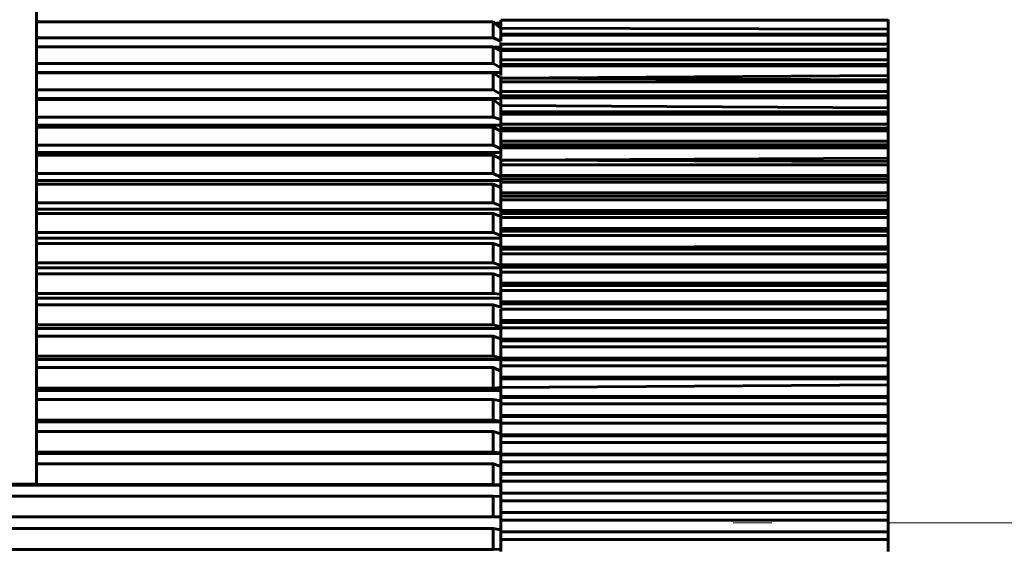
# Model space of a CAD drawing. Header units: millimetres. Extents: x -66 to 68, y -119 to 119.
# Tile 11 of 14: x 34 to 46, y 72 to 79. Entities that reach past the tile are written whole.
import ezdxf

# ---------------------------------------------------------------- set-up
doc = ezdxf.new("R2010")
doc.units = ezdxf.units.MM
doc.linetypes.add('K5LT_AXLED', pattern=[12, 7.5, -1.5, 1.5, -1.5])
doc.linetypes.add('K5LT_BASIC', pattern=[0])
doc.layers.add('Системный слой (1)', color=7, linetype='Continuous', true_color=0x6c6c6c)

# ---------------------------------------------------------------- blocks, each defined once
blk = doc.blocks.new('U12')
at = {"layer": 'Системный слой (1)', "color": 143, "linetype": 'K5LT_BASIC', "lineweight": 60, "true_color": 0x33acca}
for p, q in [((40, 76.938), (40, 76.918)), ((40, 76.876), (40, 76.905))]:
    blk.add_line(p, q, dxfattribs=at)
blk = doc.blocks.new('U13')
at = {"layer": 'Системный слой (1)', "color": 143, "linetype": 'K5LT_BASIC', "lineweight": 60, "true_color": 0x33acca}
for q in [(40, 77.742), (40, 77.687)]:
    blk.add_line((40, 77.644), q, dxfattribs=at)
blk = doc.blocks.new('U16')
at = {"layer": 'Системный слой (1)', "color": 143, "linetype": 'K5LT_BASIC', "lineweight": 60, "true_color": 0x33acca}
for p, q in [((40, 76.382), (40, 76.424)), ((40, 76.368), (40, 76.382)), ((40, 76.286), (40, 76.368))]:
    blk.add_line(p, q, dxfattribs=at)
blk = doc.blocks.new('U23')
at = {"layer": 'Системный слой (1)', "color": 143, "linetype": 'K5LT_BASIC', "lineweight": 60, "true_color": 0x33acca}
for p, q in [((40, 73.402), (40, 73.376)), ((40, 73.287), (40, 73.371))]:
    blk.add_line(p, q, dxfattribs=at)
blk = doc.blocks.new('U25')
at = {"layer": 'Системный слой (1)', "color": 143, "linetype": 'K5LT_BASIC', "lineweight": 60, "true_color": 0x33acca}
for p, q in [((40, 78.476), (40, 78.553)), ((40, 78.435), (40, 78.458))]:
    blk.add_line(p, q, dxfattribs=at)
blk = doc.blocks.new('U26')
at = {"layer": 'Системный слой (1)', "color": 143, "linetype": 'K5LT_BASIC', "lineweight": 60, "true_color": 0x33acca}
for p, q in [((40, 73.593), (40, 73.563)), ((40, 73.563), (40, 73.553)), ((40, 73.553), (40, 73.523))]:
    blk.add_line(p, q, dxfattribs=at)
blk = doc.blocks.new('U29')
at = {"layer": 'Системный слой (1)', "color": 143, "linetype": 'K5LT_BASIC', "lineweight": 60, "true_color": 0x33acca}
for p, q in [((40, 71.915), (40, 72.032)), ((40, 71.91), (40, 71.915)), ((40, 71.885), (40, 71.91)), ((40, 71.91), (40, 71.91)), ((40, 71.881), (40, 71.885))]:
    blk.add_line(p, q, dxfattribs=at)
blk = doc.blocks.new('U35')
at = {"layer": 'Системный слой (1)', "color": 143, "linetype": 'K5LT_BASIC', "lineweight": 60, "true_color": 0x33acca}
for p, q in [((40, 76.585), (40, 76.652)), ((40, 76.515), (40, 76.585))]:
    blk.add_line(p, q, dxfattribs=at)
blk = doc.blocks.new('U38')
at = {"layer": 'Системный слой (1)', "color": 143, "linetype": 'K5LT_BASIC', "lineweight": 60, "true_color": 0x33acca}
for q in [(40, 76.953), (40, 76.95), (40, 76.918)]:
    blk.add_line((40, 76.938), q, dxfattribs=at)
blk = doc.blocks.new('U40')
at = {"layer": 'Системный слой (1)', "color": 143, "linetype": 'K5LT_BASIC', "lineweight": 60, "true_color": 0x33acca}
for q in [(40, 78.618), (40, 78.597), (40, 78.567)]:
    blk.add_line((40, 78.642), q, dxfattribs=at)
blk = doc.blocks.new('U45')
at = {"layer": 'Системный слой (1)', "color": 143, "linetype": 'K5LT_BASIC', "lineweight": 60, "true_color": 0x33acca}
for p, q in [((40, 75.039), (40, 75.04)), ((40, 75.029), (40, 75.039))]:
    blk.add_line(p, q, dxfattribs=at)
blk = doc.blocks.new('U46')
at = {"layer": 'Системный слой (1)', "color": 143, "linetype": 'K5LT_BASIC', "lineweight": 60, "true_color": 0x33acca}
for p, q in [((40, 72.739), (40, 72.786)), ((40, 72.735), (40, 72.739)), ((40, 72.665), (40, 72.735)), ((40, 72.635), (40, 72.665))]:
    blk.add_line(p, q, dxfattribs=at)
blk = doc.blocks.new('U48')
at = {"layer": 'Системный слой (1)', "color": 143, "linetype": 'K5LT_BASIC', "lineweight": 60, "true_color": 0x33acca}
for q in [(40, 75.963), (40, 75.825)]:
    blk.add_line((40, 75.811), q, dxfattribs=at)
blk = doc.blocks.new('U50')
at = {"layer": 'Системный слой (1)', "color": 143, "linetype": 'K5LT_BASIC', "lineweight": 60, "true_color": 0x33acca}
for p, q in [((40, 74.626), (40, 74.6)), ((40, 74.526), (40, 74.583))]:
    blk.add_line(p, q, dxfattribs=at)
blk = doc.blocks.new('U55')
at = {"layer": 'Системный слой (1)', "color": 143, "linetype": 'K5LT_BASIC', "lineweight": 60, "true_color": 0x33acca}
for p, q in [((40, 74.381), (40, 74.526)), ((40, 74.378), (40, 74.382))]:
    blk.add_line(p, q, dxfattribs=at)
blk = doc.blocks.new('U58')
at = {"layer": 'Системный слой (1)', "color": 143, "linetype": 'K5LT_BASIC', "lineweight": 60, "true_color": 0x33acca}
for p, q in [((40, 72.979), (40, 73.037)), ((40, 72.979), (40, 73.029)), ((40, 72.886), (40, 73.003)), ((40, 72.979), (40, 73.003))]:
    blk.add_line(p, q, dxfattribs=at)
blk = doc.blocks.new('U61')
at = {"layer": 'Системный слой (1)', "color": 143, "linetype": 'K5LT_BASIC', "lineweight": 60, "true_color": 0x33acca}
for p, q in [((40, 75.411), (40, 75.491)), ((40, 75.411), (40, 75.459)), ((40, 75.348), (40, 75.435))]:
    blk.add_line(p, q, dxfattribs=at)
blk = doc.blocks.new('U65')
at = {"layer": 'Системный слой (1)', "color": 143, "linetype": 'K5LT_BASIC', "lineweight": 60, "true_color": 0x33acca}
for q in [(40, 74.607), (40, 74.6)]:
    blk.add_line((40, 74.626), q, dxfattribs=at)
blk = doc.blocks.new('U71')
at = {"layer": 'Системный слой (1)', "color": 143, "linetype": 'K5LT_BASIC', "lineweight": 60, "true_color": 0x33acca}
for p, q in [((40, 77.314), (40, 77.315)), ((40, 77.305), (40, 77.314)), ((40, 77.184), (40, 77.305))]:
    blk.add_line(p, q, dxfattribs=at)
blk = doc.blocks.new('U74')
at = {"layer": 'Системный слой (1)', "color": 143, "linetype": 'K5LT_BASIC', "lineweight": 60, "true_color": 0x33acca}
for p, q in [((40, 76.286), (40, 76.277)), ((40, 76.277), (40, 76.247))]:
    blk.add_line(p, q, dxfattribs=at)
blk = doc.blocks.new('U78')
at = {"layer": 'Системный слой (1)', "color": 143, "linetype": 'K5LT_BASIC', "lineweight": 60, "true_color": 0x33acca}
for p, q in [((40, 73.827), (40, 73.819)), ((40, 73.819), (40, 73.77))]:
    blk.add_line(p, q, dxfattribs=at)
blk = doc.blocks.new('U79')
at = {"layer": 'Системный слой (1)', "color": 143, "linetype": 'K5LT_BASIC', "lineweight": 60, "true_color": 0x33acca}
for q in [(40, 77.601), (40, 77.562)]:
    blk.add_line((40, 77.644), q, dxfattribs=at)
blk = doc.blocks.new('U80')
at = {"layer": 'Системный слой (1)', "color": 143, "linetype": 'K5LT_BASIC', "lineweight": 60, "true_color": 0x33acca}
for p, q in [((40, 74.21), (40, 74.28)), ((40, 74.132), (40, 74.259))]:
    blk.add_line(p, q, dxfattribs=at)
blk = doc.blocks.new('U81')
at = {"layer": 'Системный слой (1)', "color": 143, "linetype": 'K5LT_BASIC', "lineweight": 60, "true_color": 0x33acca}
for p, q in [((40, 76.473), (40, 76.428)), ((40, 76.428), (40, 76.424))]:
    blk.add_line(p, q, dxfattribs=at)
blk = doc.blocks.new('U83')
at = {"layer": 'Системный слой (1)', "color": 143, "linetype": 'K5LT_BASIC', "lineweight": 60, "true_color": 0x33acca}
for p, q in [((40, 72.88), (40, 72.83)), ((40, 72.83), (40, 72.786))]:
    blk.add_line(p, q, dxfattribs=at)
blk = doc.blocks.new('U86')
at = {"layer": 'Системный слой (1)', "color": 143, "linetype": 'K5LT_BASIC', "lineweight": 60, "true_color": 0x33acca}
for p, q in [((40, 75.811), (40, 75.786)), ((40, 75.728), (40, 75.771))]:
    blk.add_line(p, q, dxfattribs=at)
blk = doc.blocks.new('U87')
at = {"layer": 'Системный слой (1)', "color": 143, "linetype": 'K5LT_BASIC', "lineweight": 60, "true_color": 0x33acca}
for p, q in [((40, 72.383), (40, 72.366)), ((40, 72.366), (40, 72.353))]:
    blk.add_line(p, q, dxfattribs=at)
blk = doc.blocks.new('U88')
at = {"layer": 'Системный слой (1)', "color": 143, "linetype": 'K5LT_BASIC', "lineweight": 60, "true_color": 0x33acca}
for q in [(40, 78.746), (40, 78.681)]:
    blk.add_line((40, 78.642), q, dxfattribs=at)
blk = doc.blocks.new('U96')
at = {"layer": 'Системный слой (1)', "color": 143, "linetype": 'K5LT_BASIC', "lineweight": 60, "true_color": 0x33acca}
for q in [(40, 78.019), (40, 77.975)]:
    blk.add_line((40, 77.997), q, dxfattribs=at)

msp = doc.modelspace()

# ---------------------------------------------------------------- linework, layer by layer
at = {"layer": 'Системный слой (1)', "color": 143, "linetype": 'K5LT_BASIC', "lineweight": 60, "true_color": 0x33acca}
for p, q in [((34, 79.178), (34, 72.75)), ((39.9, 78.727), (34, 78.727)), ((39.9, 78.52), (39.9, 78.727)), ((40, 78.642), (39.9, 78.727)), ((40, 78.71), (39.926, 78.71)), ((45, 78.746), (40, 78.746)), ((45, 78.746), (45, 78.757)), ((45, 78.63), (45, 78.746)), ((45, 78.63), (40, 78.642)), ((45, 78.567), (45, 78.63)), ((39.9, 78.52), (34, 78.52)), ((40, 78.476), (39.9, 78.52)), ((45, 78.567), (40, 78.567)), ((40, 78.567), (40, 78.553)), ((40, 78.553), (40, 78.567)), ((45, 78.553), (40, 78.553)), ((45, 78.553), (45, 78.567)), ((45, 78.435), (45, 78.553)), ((39.9, 78.403), (34, 78.403)), ((40, 78.34), (39.9, 78.403)), ((39.9, 78.188), (39.9, 78.403)), ((40, 78.396), (39.91, 78.396)), ((45, 78.435), (40, 78.435)), ((40, 78.435), (40, 78.374)), ((40, 78.374), (40, 78.341)), ((45, 78.374), (40, 78.374)), ((40, 78.236), (40, 78.356)), ((45, 78.356), (40, 78.356)), ((45, 78.374), (45, 78.435)), ((45, 78.356), (45, 78.374)), ((45, 78.236), (45, 78.356)), ((40, 78.236), (40, 78.176)), ((45, 78.236), (40, 78.236)), ((45, 78.176), (45, 78.236)), ((39.9, 78.188), (34, 78.188)), ((40, 78.071), (34, 78.071)), ((40, 78.13), (39.9, 78.188)), ((45, 78.176), (40, 78.176)), ((40, 78.176), (40, 78.152)), ((40, 78.032), (40, 78.155)), ((45, 78.155), (40, 78.155)), ((40, 78.152), (40, 78.096)), ((45, 78.155), (45, 78.176)), ((45, 78.032), (45, 78.155)), ((39.9, 78.067), (34, 78.067)), ((40, 77.997), (39.9, 78.067)), ((39.9, 77.846), (39.9, 78.067)), ((45, 78.032), (40, 77.997)), ((40, 77.997), (40, 77.95)), ((45, 77.975), (40, 77.997)), ((40, 77.95), (40, 77.961)), ((45, 77.95), (40, 77.95)), ((40, 77.825), (40, 77.95)), ((45, 77.975), (45, 78.032)), ((45, 77.95), (45, 77.975)), ((45, 77.825), (45, 77.95)), ((39.9, 77.846), (34, 77.846)), ((40, 77.791), (39.9, 77.846)), ((40, 77.825), (40, 77.77)), ((45, 77.825), (40, 77.825)), ((45, 77.77), (45, 77.825)), ((40, 77.736), (34, 77.736)), ((39.9, 77.721), (34, 77.721)), ((40, 77.644), (39.9, 77.721)), ((39.9, 77.494), (39.9, 77.721)), ((40, 77.77), (40, 77.742)), ((45, 77.77), (40, 77.77)), ((45, 77.742), (40, 77.742)), ((45, 77.742), (45, 77.77)), ((45, 77.615), (45, 77.742)), ((45, 77.615), (40, 77.644)), ((45, 77.562), (40, 77.562)), ((40, 77.53), (40, 77.562)), ((40, 77.562), (40, 77.53)), ((45, 77.562), (45, 77.615)), ((45, 77.53), (45, 77.562)), ((39.9, 77.494), (34, 77.494)), ((40, 77.463), (39.9, 77.494)), ((45, 77.53), (40, 77.53)), ((40, 77.401), (40, 77.53)), ((45, 77.401), (45, 77.53)), ((40, 77.391), (34, 77.391)), ((39.9, 77.366), (34, 77.366)), ((40, 77.314), (39.9, 77.366)), ((39.9, 77.133), (39.9, 77.366)), ((45, 77.401), (40, 77.401)), ((40, 77.401), (40, 77.35)), ((40, 77.35), (40, 77.314)), ((45, 77.35), (40, 77.35)), ((45, 77.315), (40, 77.315)), ((45, 77.35), (45, 77.401)), ((45, 77.315), (45, 77.35)), ((45, 77.184), (45, 77.315)), ((40, 77.184), (40, 77.135)), ((45, 77.184), (40, 77.184)), ((45, 77.135), (45, 77.184)), ((39.9, 77.133), (34, 77.133)), ((40, 77.085), (39.9, 77.133)), ((45, 77.135), (40, 77.135)), ((40, 77.135), (40, 77.109)), ((40, 77.109), (40, 77.048)), ((40, 76.964), (40, 77.097)), ((45, 77.097), (40, 77.097)), ((45, 77.097), (45, 77.135)), ((45, 76.964), (45, 77.097)), ((40, 77.037), (34, 77.037)), ((39.9, 77.002), (34, 77.002)), ((40, 76.953), (39.9, 77.002)), ((39.9, 76.763), (39.9, 77.002)), ((45, 76.964), (40, 76.938)), ((40, 76.938), (40, 76.876)), ((45, 76.918), (40, 76.938)), ((45, 76.918), (45, 76.964)), ((45, 76.876), (40, 76.876)), ((40, 76.741), (40, 76.876)), ((45, 76.876), (45, 76.918)), ((45, 76.741), (45, 76.876)), ((39.9, 76.763), (34, 76.763)), ((40, 76.675), (34, 76.675)), ((40, 76.719), (39.9, 76.763)), ((40, 76.741), (40, 76.697)), ((45, 76.741), (40, 76.741)), ((45, 76.697), (40, 76.697)), ((40, 76.697), (40, 76.652)), ((45, 76.697), (45, 76.741)), ((45, 76.652), (45, 76.697)), ((39.9, 76.629), (34, 76.629)), ((39.9, 76.386), (39.9, 76.629)), ((40, 76.585), (39.9, 76.629)), ((45, 76.652), (40, 76.652)), ((45, 76.515), (45, 76.652)), ((40, 76.515), (40, 76.473)), ((45, 76.515), (40, 76.515)), ((45, 76.473), (40, 76.473)), ((45, 76.424), (40, 76.424)), ((45, 76.473), (45, 76.515)), ((45, 76.424), (45, 76.473)), ((45, 76.286), (45, 76.424)), ((39.9, 76.386), (34, 76.386)), ((40, 76.305), (34, 76.305)), ((40, 76.345), (39.9, 76.386)), ((39.9, 76.249), (34, 76.249)), ((40, 76.208), (39.9, 76.249)), ((39.9, 76.001), (39.9, 76.249)), ((45, 76.286), (40, 76.286)), ((45, 76.247), (40, 76.247)), ((40, 76.247), (40, 76.208)), ((40, 76.208), (40, 76.201)), ((40, 76.055), (40, 76.195)), ((45, 76.195), (40, 76.195)), ((45, 76.247), (45, 76.286)), ((45, 76.195), (45, 76.247)), ((45, 76.055), (45, 76.195)), ((40, 76.055), (40, 76.018)), ((45, 76.055), (40, 76.055)), ((45, 76.018), (45, 76.055)), ((39.9, 76.001), (34, 76.001)), ((40, 75.927), (34, 75.927)), ((40, 75.964), (39.9, 76.001)), ((40, 76.018), (40, 75.977)), ((45, 76.018), (40, 76.018)), ((40, 75.99), (40, 75.925)), ((45, 75.963), (40, 75.963)), ((45, 75.963), (45, 76.018)), ((45, 75.822), (45, 75.963)), ((39.9, 75.861), (34, 75.861)), ((40, 75.825), (39.9, 75.861)), ((39.9, 75.609), (39.9, 75.861)), ((45, 75.822), (40, 75.811)), ((40, 75.811), (40, 75.786)), ((45, 75.786), (40, 75.786)), ((40, 75.786), (40, 75.728)), ((45, 75.786), (45, 75.822)), ((45, 75.728), (45, 75.786)), ((40, 75.586), (40, 75.728)), ((45, 75.728), (40, 75.728)), ((45, 75.586), (45, 75.728)), ((39.9, 75.609), (34, 75.609)), ((40, 75.544), (34, 75.544)), ((40, 75.577), (39.9, 75.609)), ((40, 75.586), (40, 75.553)), ((45, 75.586), (40, 75.586)), ((45, 75.553), (40, 75.553)), ((40, 75.553), (40, 75.506)), ((45, 75.553), (45, 75.586)), ((45, 75.491), (45, 75.553)), ((39.9, 75.468), (34, 75.468)), ((39.9, 75.212), (39.9, 75.468)), ((40, 75.435), (39.9, 75.468)), ((40, 75.506), (40, 75.491)), ((45, 75.491), (40, 75.491)), ((45, 75.348), (45, 75.491)), ((45, 75.348), (40, 75.348)), ((40, 75.348), (40, 75.317)), ((40, 75.317), (40, 75.253)), ((40, 75.253), (40, 75.317)), ((45, 75.317), (40, 75.317)), ((45, 75.317), (45, 75.348)), ((45, 75.253), (45, 75.317)), ((39.9, 75.212), (34, 75.212)), ((40, 75.154), (34, 75.154)), ((40, 75.207), (39.9, 75.212)), ((40, 75.108), (40, 75.253)), ((45, 75.253), (40, 75.253)), ((45, 75.108), (45, 75.253)), ((39.9, 75.068), (34, 75.068)), ((40, 75.039), (39.9, 75.068)), ((39.9, 74.809), (39.9, 75.068)), ((45, 75.108), (40, 75.108)), ((40, 75.108), (40, 75.08)), ((45, 75.08), (40, 75.08)), ((40, 75.08), (40, 75.04)), ((40, 75.04), (40, 75.032)), ((45, 75.08), (45, 75.108)), ((45, 75.012), (45, 75.08)), ((40, 74.866), (40, 75.012)), ((45, 75.012), (40, 75.012)), ((45, 74.866), (45, 75.012)), ((39.9, 74.809), (34, 74.809)), ((40, 74.785), (39.9, 74.809)), ((45, 74.866), (40, 74.866)), ((40, 74.866), (40, 74.841)), ((40, 74.841), (40, 74.798)), ((45, 74.841), (40, 74.841)), ((40, 74.812), (40, 74.744)), ((45, 74.77), (40, 74.77)), ((40, 74.626), (40, 74.77)), ((45, 74.841), (45, 74.866)), ((45, 74.77), (45, 74.841)), ((45, 74.623), (45, 74.77)), ((40, 74.76), (34, 74.76)), ((39.9, 74.664), (34, 74.664)), ((39.9, 74.402), (39.9, 74.664)), ((40, 74.626), (39.9, 74.664)), ((45, 74.623), (40, 74.626)), ((40, 74.6), (40, 74.526)), ((45, 74.6), (40, 74.6)), ((45, 74.526), (40, 74.526)), ((45, 74.6), (45, 74.623)), ((45, 74.526), (45, 74.6)), ((45, 74.378), (45, 74.526)), ((39.9, 74.402), (34, 74.402)), ((40, 74.381), (39.9, 74.402)), ((40, 74.361), (34, 74.361)), ((39.9, 74.256), (34, 74.256)), ((40, 74.21), (39.9, 74.256)), ((39.9, 73.992), (39.9, 74.256)), ((45, 74.378), (40, 74.378)), ((40, 74.378), (40, 74.357)), ((45, 74.357), (40, 74.357)), ((40, 74.357), (40, 74.308)), ((40, 74.308), (40, 74.28)), ((45, 74.28), (40, 74.28)), ((45, 74.357), (45, 74.378)), ((45, 74.28), (45, 74.357)), ((45, 74.132), (45, 74.28)), ((45, 74.132), (40, 74.132)), ((40, 74.132), (40, 74.113)), ((45, 74.113), (45, 74.132)), ((45, 74.113), (40, 74.113)), ((40, 74.113), (40, 74)), ((40, 74.064), (40, 74.113)), ((45, 74.033), (40, 74)), ((45, 74.033), (45, 74.113)), ((45, 73.884), (45, 74.033)), ((39.9, 73.992), (34, 73.992)), ((40, 73.958), (34, 73.958)), ((40, 74), (39.9, 73.992)), ((40, 73.884), (40, 74)), ((45, 73.884), (40, 73.884)), ((40, 73.884), (40, 73.869)), ((45, 73.869), (45, 73.884)), ((39.9, 73.844), (34, 73.844)), ((40, 73.827), (39.9, 73.844)), ((39.9, 73.578), (39.9, 73.844)), ((45, 73.869), (40, 73.869)), ((40, 73.869), (40, 73.827)), ((40, 73.819), (40, 73.827)), ((40, 73.636), (40, 73.786)), ((45, 73.786), (40, 73.786)), ((45, 73.786), (45, 73.869)), ((45, 73.636), (45, 73.786)), ((40, 73.636), (40, 73.623)), ((45, 73.636), (40, 73.636)), ((40, 73.623), (40, 73.579)), ((45, 73.623), (40, 73.623)), ((45, 73.623), (45, 73.636)), ((45, 73.537), (45, 73.623)), ((39.9, 73.578), (34, 73.578)), ((40, 73.553), (34, 73.553)), ((40, 73.565), (39.9, 73.578)), ((45, 73.537), (40, 73.537)), ((40, 73.402), (40, 73.537)), ((45, 73.387), (45, 73.537)), ((39.9, 73.429), (34, 73.429)), ((40, 73.402), (39.9, 73.429)), ((39.9, 73.161), (39.9, 73.429)), ((40, 73.387), (40, 73.376)), ((45, 73.387), (40, 73.387)), ((45, 73.376), (40, 73.376)), ((40, 73.376), (40, 73.287)), ((45, 73.376), (45, 73.387)), ((45, 73.287), (45, 73.376)), ((40, 73.137), (40, 73.287)), ((45, 73.287), (40, 73.287)), ((45, 73.137), (45, 73.287)), ((39.9, 73.161), (34, 73.161)), ((40, 73.145), (34, 73.145)), ((40, 73.153), (39.9, 73.161)), ((40, 73.137), (40, 73.128)), ((45, 73.137), (40, 73.137)), ((40, 73.128), (40, 73.078)), ((45, 73.128), (40, 73.128)), ((45, 73.128), (45, 73.137)), ((45, 73.037), (45, 73.128)), ((39.9, 73.012), (34, 73.012)), ((40, 72.979), (39.9, 73.012)), ((39.9, 72.744), (39.9, 73.012)), ((40, 73.078), (40, 73.037)), ((45, 73.037), (40, 73.037)), ((45, 72.886), (45, 73.037)), ((45, 72.886), (40, 72.886)), ((40, 72.886), (40, 72.88)), ((40, 72.786), (40, 72.88)), ((45, 72.88), (40, 72.88)), ((45, 72.88), (45, 72.886)), ((45, 72.786), (45, 72.88)), ((34, 72.75), (32, 72.75)), ((39.9, 72.744), (32, 72.744)), ((40, 72.735), (32, 72.735)), ((40, 72.739), (39.9, 72.744)), ((45, 72.786), (40, 72.786)), ((45, 72.635), (45, 72.786)), ((45, 72.635), (40, 72.635)), ((40, 72.635), (40, 72.632)), ((45, 72.632), (40, 72.632)), ((40, 72.632), (40, 72.59)), ((45, 72.632), (45, 72.635)), ((45, 72.535), (45, 72.632)), ((39.9, 72.594), (32, 72.594)), ((39.9, 72.325), (39.9, 72.594)), ((40, 72.59), (39.9, 72.594)), ((40, 72.59), (40, 72.532)), ((40, 72.384), (40, 72.535)), ((45, 72.535), (40, 72.535)), ((45, 72.384), (45, 72.535)), ((45, 72.384), (40, 72.384)), ((40, 72.384), (40, 72.383)), ((40, 72.325), (40, 72.384)), ((45, 72.383), (40, 72.383)), ((40, 72.353), (40, 72.284)), ((45, 72.383), (45, 72.384)), ((45, 72.284), (45, 72.383)), ((39.9, 72.325), (32, 72.325)), ((40, 72.325), (39.9, 72.325)), ((40, 72.132), (40, 72.284)), ((45, 72.284), (40, 72.284)), ((45, 72.132), (45, 72.284)), ((39.9, 72.175), (32, 72.175)), ((40, 72.161), (39.9, 72.175)), ((39.9, 71.906), (39.9, 72.175)), ((40, 72.032), (40, 72.132)), ((40, 72.132), (40, 72.034)), ((45, 72.132), (40, 72.132)), ((45, 72.034), (45, 72.132)), ((45, 72.034), (40, 72.034)), ((40, 72.034), (40, 72.032)), ((45, 72.032), (40, 72.032)), ((45, 72.032), (45, 72.034)), ((45, 71.881), (45, 72.032)), ((39.9, 71.906), (32, 71.906)), ((40, 71.91), (39.9, 71.906))]:
    msp.add_line(p, q, dxfattribs=at)
at = {"layer": 'Системный слой (1)', "color": 30, "linetype": 'K5LT_AXLED', "lineweight": 18, "true_color": 0xff8000}
msp.add_line((64.5, 72.25), (43, 72.25), dxfattribs=at)

# ---------------------------------------------------------------- block references
at = {"layer": 'Системный слой (1)'}
for name in ['U88', 'U40', 'U25', 'U96', 'U13', 'U79', 'U71', 'U38', 'U12', 'U35', 'U81', 'U16', 'U74', 'U48', 'U86', 'U61', 'U45', 'U50', 'U65', 'U55', 'U80', 'U78', 'U26', 'U23', 'U58', 'U83', 'U46', 'U87', 'U29']:
    msp.add_blockref(name, (0, 0), dxfattribs=at)

doc.saveas('drawing.dxf')
